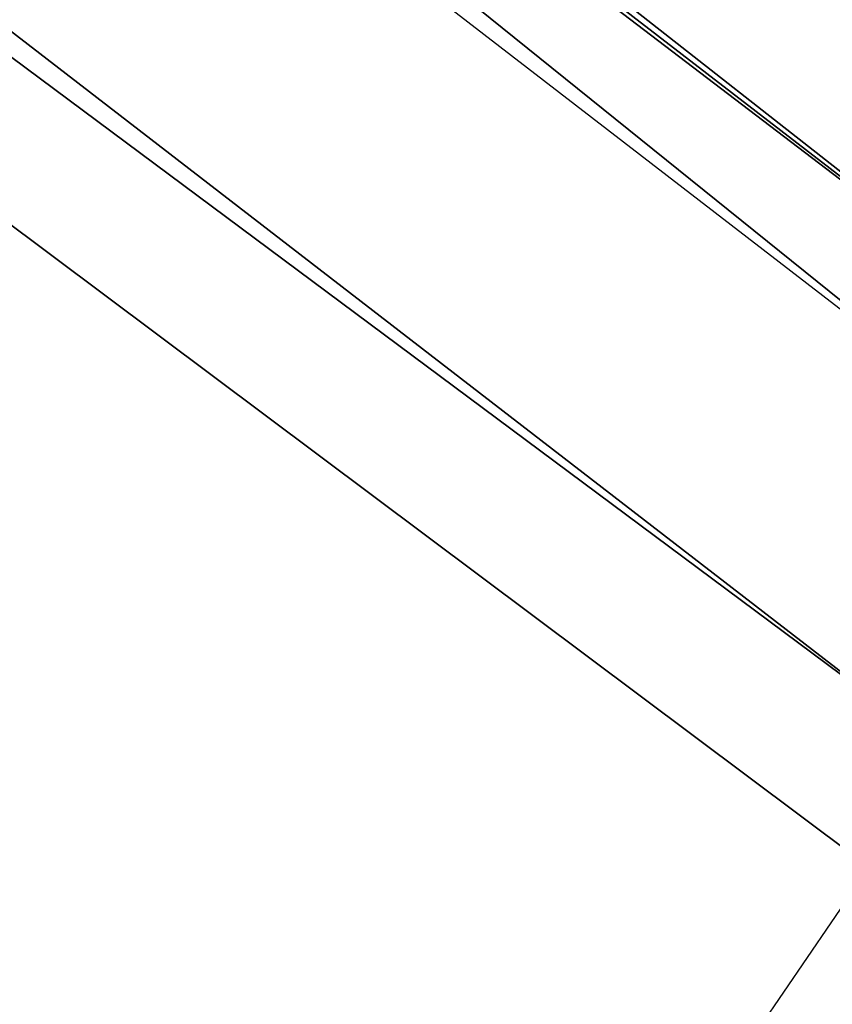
# Model space of a CAD drawing. Header units: millimetres. Extents: x -4 to 636, y -4 to 636.
# Tile 19 of 256: x 135.365 to 135.814, y 52.491 to 53.034. Entities that reach past the tile are written whole.
import ezdxf

# ---------------------------------------------------------------- set-up
doc = ezdxf.new("R2010")
doc.units = ezdxf.units.MM
doc.header["$LTSCALE"] = 25.4
doc.layers.get('0').update_dxf_attribs({"true_color": 0xff5454})

# ---------------------------------------------------------------- blocks, each defined once
blk = doc.blocks.new('AGNES-ROUND-LED-8210-8206-8188-8185.STL')
at = {"color": 7, "true_color": 0xffffff}
mesh = blk.add_polyface(dxfattribs=at)
corners = [(107.646, 75.56334, -35.26472), (135.96677, 52.75986, -35.11248), (107.14479, 74.98492, -35.11248), (136.39876, 53.39164, -35.26472)]
mesh.append_faces([[corners[k] for k in face] for face in [(0, 1, 2), (1, 0, 3)]], dxfattribs={"vtx0": -1, "color": 7})
mesh = blk.add_polyface(dxfattribs=at)
corners = [(135.99965, 52.80796, -33.97183), (107.39539, 75.27414, -34.18861), (107.18295, 75.02895, -33.97183), (136.18277, 53.07576, -34.18861)]
mesh.append_faces([[corners[k] for k in face] for face in [(0, 1, 2), (1, 0, 3)]], dxfattribs={"vtx0": -1, "color": 7})
mesh = blk.add_polyface(dxfattribs=at)
corners = [(107.04099, 74.86514, -33.64741), (135.99965, 52.80796, -33.97183), (107.18295, 75.02895, -33.97183), (135.87729, 52.62902, -33.64741)]
mesh.append_faces([[corners[k] for k in face] for face in [(0, 1, 2), (1, 0, 3)]], dxfattribs={"vtx0": -1, "color": 7})
mesh = blk.add_polyface(dxfattribs=at)
corners = [(135.87729, 52.62902, -33.64741), (107.04099, 74.86514, -33.64741), (114.14164, 68.79273, -33.26472)]
mesh.append_faces([[corners[k] for k in face] for face in [(0, 1, 2)]], dxfattribs={"color": 7})
mesh = blk.add_polyface(dxfattribs=at)
corners = [(135.35582, 51.86638, -34.03009), (106.71988, 74.49455, -34.67894), (135.60052, 52.22425, -34.67894), (106.43597, 74.16691, -34.03009)]
mesh.append_faces([[corners[k] for k in face] for face in [(0, 1, 2), (1, 0, 3)]], dxfattribs={"vtx0": -1, "color": 7})
mesh = blk.add_polyface(dxfattribs=at)
corners = [(135.83432, 52.56617, -33.26472), (135.87729, 52.62902, -33.64741), (114.14164, 68.79273, -33.26472)]
mesh.append_faces([[corners[k] for k in face] for face in [(0, 1, 2)]], dxfattribs={"color": 7})
mesh = blk.add_polyface(dxfattribs=at)
corners = [(114.14164, 68.79273, -10.26473), (135.83432, 52.56617, -33.26472), (114.14164, 68.79273, -33.26472)]
mesh.append_faces([[corners[k] for k in face] for face in [(0, 1, 2)]], dxfattribs={"color": 7})
mesh = blk.add_polyface(dxfattribs=at)
corners = [(141.07726, 62.62925, 1.83585), (179.80533, 29.09571, -10.80038), (135.56229, 54.63943, -10.80038), (183.96721, 37.86671, 1.83585)]
mesh.append_faces([[corners[k] for k in face] for face in [(0, 1, 2), (1, 0, 3)]], dxfattribs={"vtx0": -1, "color": 7})
mesh = blk.add_polyface(dxfattribs=at)
corners = [(135.96677, 52.75986, -35.11248), (166.83154, 33.39127, -34.67894), (135.60052, 52.22425, -34.67894), (167.13432, 33.96511, -35.11248)]
mesh.append_faces([[corners[k] for k in face] for face in [(0, 1, 2), (1, 0, 3)]], dxfattribs={"vtx0": -1, "color": 7})

msp = doc.modelspace()

# ---------------------------------------------------------------- block references
at = {"color": 0}
msp.add_blockref('AGNES-ROUND-LED-8210-8206-8188-8185.STL', (0, 0), dxfattribs=at)

doc.saveas('drawing.dxf')
